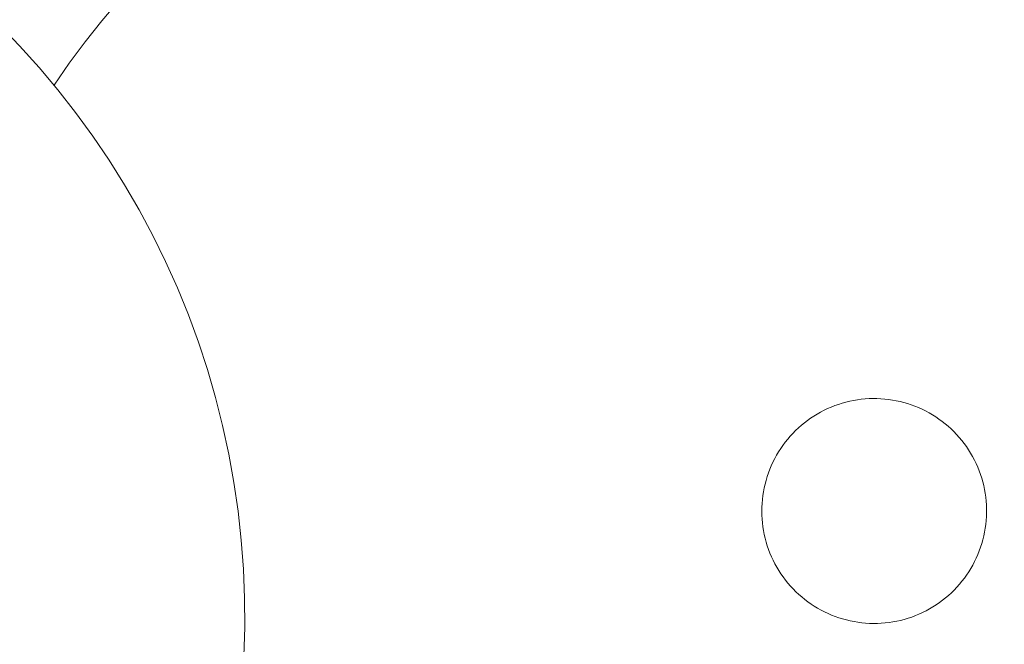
# Model space of a CAD drawing. Header units: millimetres. Extents: x -1459 to 125, y -3469 to 122.
# Tile 88 of 199: x -180.63 to -175.78, y -2946.16 to -2943.08. Entities that reach past the tile are written whole.
import ezdxf

# ---------------------------------------------------------------- set-up
doc = ezdxf.new("R2010")
doc.units = ezdxf.units.MM
doc.header["$MEASUREMENT"] = 0
doc.layers.add('Layer 1', color=7, linetype='Continuous')

msp = doc.modelspace()

# ---------------------------------------------------------------- linework, layer by layer
at = {"layer": 'Layer 1', "color": 5, "lineweight": 9}
for points, knots in [([(-173.5807, -2945.9891), (-173.5807, -2945.9891), (-173.5658, -2945.8584), (-173.5658, -2945.8584), (-173.5658, -2945.8584), (-173.5555, -2945.7273), (-173.5555, -2945.7273), (-173.5555, -2945.7273), (-173.5498, -2945.5959), (-173.5498, -2945.5959), (-173.5498, -2945.5959), (-173.5486, -2945.4644), (-173.5486, -2945.4644), (-173.5486, -2945.4644), (-173.5521, -2945.3329), (-173.5521, -2945.3329), (-173.5521, -2945.3329), (-173.5601, -2945.2016), (-173.5601, -2945.2016), (-173.5601, -2945.2016), (-173.5727, -2945.0707), (-173.5727, -2945.0707), (-173.5727, -2945.0707), (-173.5899, -2944.9403), (-173.5899, -2944.9403), (-173.5899, -2944.9403), (-173.6116, -2944.8105), (-173.6116, -2944.8105), (-173.6116, -2944.8105), (-173.6378, -2944.6816), (-173.6378, -2944.6816), (-173.6378, -2944.6816), (-173.6684, -2944.5537), (-173.6684, -2944.5537), (-173.6684, -2944.5537), (-173.7036, -2944.427), (-173.7036, -2944.427), (-173.7036, -2944.427), (-173.7431, -2944.3015), (-173.7431, -2944.3015), (-173.7431, -2944.3015), (-173.7869, -2944.1775), (-173.7869, -2944.1775), (-173.7869, -2944.1775), (-173.8351, -2944.0551), (-173.8351, -2944.0551), (-173.8351, -2944.0551), (-173.8875, -2943.9345), (-173.8875, -2943.9345), (-173.8875, -2943.9345), (-173.9441, -2943.8157), (-173.9441, -2943.8157), (-173.9441, -2943.8157), (-174.0048, -2943.699), (-174.0048, -2943.699), (-174.0048, -2943.699), (-174.0695, -2943.5845), (-174.0695, -2943.5845), (-174.0695, -2943.5845), (-174.1381, -2943.4723), (-174.1381, -2943.4723), (-174.1381, -2943.4723), (-174.2107, -2943.3626), (-174.2107, -2943.3626), (-174.2107, -2943.3626), (-174.287, -2943.2555), (-174.287, -2943.2555), (-174.287, -2943.2555), (-174.367, -2943.1511), (-174.367, -2943.1511), (-174.367, -2943.1511), (-174.4506, -2943.0495), (-174.4506, -2943.0495), (-174.4506, -2943.0495), (-174.5377, -2942.951), (-174.5377, -2942.951), (-174.5377, -2942.951), (-174.6281, -2942.8555), (-174.6281, -2942.8555), (-174.6281, -2942.8555), (-174.7219, -2942.7632), (-174.7219, -2942.7632), (-174.7219, -2942.7632), (-174.8188, -2942.6743), (-174.8188, -2942.6743), (-174.8188, -2942.6743), (-174.9187, -2942.5888), (-174.9187, -2942.5888), (-174.9187, -2942.5888), (-175.0216, -2942.5068), (-175.0216, -2942.5068), (-175.0216, -2942.5068), (-175.1273, -2942.4285), (-175.1273, -2942.4285), (-175.1273, -2942.4285), (-175.2356, -2942.3539), (-175.2356, -2942.3539), (-175.2356, -2942.3539), (-175.3465, -2942.2831), (-175.3465, -2942.2831), (-175.3465, -2942.2831), (-175.4597, -2942.2162), (-175.4597, -2942.2162), (-175.4597, -2942.2162), (-175.5752, -2942.1533), (-175.5752, -2942.1533), (-175.5752, -2942.1533), (-175.6929, -2942.0945), (-175.6929, -2942.0945), (-175.6929, -2942.0945), (-175.8125, -2942.0398), (-175.8125, -2942.0398), (-175.8125, -2942.0398), (-175.934, -2941.9893), (-175.934, -2941.9893), (-175.934, -2941.9893), (-176.0571, -2941.9431), (-176.0571, -2941.9431), (-176.0571, -2941.9431), (-176.1818, -2941.9012), (-176.1818, -2941.9012), (-176.1818, -2941.9012), (-176.3079, -2941.8637), (-176.3079, -2941.8637), (-176.3079, -2941.8637), (-176.4352, -2941.8306), (-176.4352, -2941.8306), (-176.4352, -2941.8306), (-176.5635, -2941.802), (-176.5635, -2941.802), (-176.5635, -2941.802), (-176.6928, -2941.7778), (-176.6928, -2941.7778), (-176.6928, -2941.7778), (-176.8229, -2941.7582), (-176.8229, -2941.7582), (-176.8229, -2941.7582), (-176.9536, -2941.7431), (-176.9536, -2941.7431), (-176.9536, -2941.7431), (-177.0847, -2941.7326), (-177.0847, -2941.7326), (-177.0847, -2941.7326), (-177.2161, -2941.7266), (-177.2161, -2941.7266), (-177.2161, -2941.7266), (-177.3476, -2941.7253), (-177.3476, -2941.7253), (-177.3476, -2941.7253), (-177.4791, -2941.7285), (-177.4791, -2941.7285), (-177.4791, -2941.7285), (-177.6104, -2941.7363), (-177.6104, -2941.7363), (-177.6104, -2941.7363), (-177.7413, -2941.7487), (-177.7413, -2941.7487), (-177.7413, -2941.7487), (-177.8718, -2941.7656), (-177.8718, -2941.7656), (-177.8718, -2941.7656), (-178.0015, -2941.7871), (-178.0015, -2941.7871), (-178.0015, -2941.7871), (-178.1305, -2941.8131), (-178.1305, -2941.8131), (-178.1305, -2941.8131), (-178.2584, -2941.8436), (-178.2584, -2941.8436), (-178.2584, -2941.8436), (-178.3852, -2941.8785), (-178.3852, -2941.8785), (-178.3852, -2941.8785), (-178.5108, -2941.9178), (-178.5108, -2941.9178), (-178.5108, -2941.9178), (-178.6348, -2941.9615), (-178.6348, -2941.9615), (-178.6348, -2941.9615), (-178.7573, -2942.0094), (-178.7573, -2942.0094), (-178.7573, -2942.0094), (-178.878, -2942.0617), (-178.878, -2942.0617), (-178.878, -2942.0617), (-178.9969, -2942.118), (-178.9969, -2942.118), (-178.9969, -2942.118), (-179.1137, -2942.1785), (-179.1137, -2942.1785), (-179.1137, -2942.1785), (-179.2283, -2942.243), (-179.2283, -2942.243), (-179.2283, -2942.243), (-179.3406, -2942.3115), (-179.3406, -2942.3115), (-179.3406, -2942.3115), (-179.4504, -2942.3839), (-179.4504, -2942.3839), (-179.4504, -2942.3839), (-179.5577, -2942.46), (-179.5577, -2942.46), (-179.5577, -2942.46), (-179.6622, -2942.5399), (-179.6622, -2942.5399), (-179.6622, -2942.5399), (-179.7639, -2942.6233), (-179.7639, -2942.6233), (-179.7639, -2942.6233), (-179.8626, -2942.7102), (-179.8626, -2942.7102), (-179.8626, -2942.7102), (-179.9582, -2942.8005), (-179.9582, -2942.8005), (-179.9582, -2942.8005), (-180.0507, -2942.8941), (-180.0507, -2942.8941), (-180.0507, -2942.8941), (-180.1398, -2942.9909), (-180.1398, -2942.9909), (-180.1398, -2942.9909), (-180.2254, -2943.0907), (-180.2254, -2943.0907), (-180.2254, -2943.0907), (-180.3076, -2943.1934), (-180.3076, -2943.1934), (-180.3076, -2943.1934), (-180.3861, -2943.2989), (-180.3861, -2943.2989), (-180.3861, -2943.2989), (-180.4609, -2943.4072), (-180.4609, -2943.4072)], [0, 0, 0, 0, 0.012987, 0.012987, 0.012987, 0.025974, 0.025974, 0.025974, 0.038961, 0.038961, 0.038961, 0.051948, 0.051948, 0.051948, 0.064935, 0.064935, 0.064935, 0.077922, 0.077922, 0.077922, 0.090909, 0.090909, 0.090909, 0.103896, 0.103896, 0.103896, 0.116883, 0.116883, 0.116883, 0.12987, 0.12987, 0.12987, 0.142857, 0.142857, 0.142857, 0.155844, 0.155844, 0.155844, 0.168831, 0.168831, 0.168831, 0.181818, 0.181818, 0.181818, 0.194805, 0.194805, 0.194805, 0.207792, 0.207792, 0.207792, 0.220779, 0.220779, 0.220779, 0.233766, 0.233766, 0.233766, 0.246753, 0.246753, 0.246753, 0.25974, 0.25974, 0.25974, 0.272727, 0.272727, 0.272727, 0.285714, 0.285714, 0.285714, 0.298701, 0.298701, 0.298701, 0.311688, 0.311688, 0.311688, 0.324675, 0.324675, 0.324675, 0.337662, 0.337662, 0.337662, 0.350649, 0.350649, 0.350649, 0.363636, 0.363636, 0.363636, 0.376623, 0.376623, 0.376623, 0.38961, 0.38961, 0.38961, 0.402597, 0.402597, 0.402597, 0.415584, 0.415584, 0.415584, 0.428571, 0.428571, 0.428571, 0.441558, 0.441558, 0.441558, 0.454545, 0.454545, 0.454545, 0.467532, 0.467532, 0.467532, 0.480519, 0.480519, 0.480519, 0.493506, 0.493506, 0.493506, 0.506494, 0.506494, 0.506494, 0.519481, 0.519481, 0.519481, 0.532468, 0.532468, 0.532468, 0.545455, 0.545455, 0.545455, 0.558442, 0.558442, 0.558442, 0.571429, 0.571429, 0.571429, 0.584416, 0.584416, 0.584416, 0.597403, 0.597403, 0.597403, 0.61039, 0.61039, 0.61039, 0.623377, 0.623377, 0.623377, 0.636364, 0.636364, 0.636364, 0.649351, 0.649351, 0.649351, 0.662338, 0.662338, 0.662338, 0.675325, 0.675325, 0.675325, 0.688312, 0.688312, 0.688312, 0.701299, 0.701299, 0.701299, 0.714286, 0.714286, 0.714286, 0.727273, 0.727273, 0.727273, 0.74026, 0.74026, 0.74026, 0.753247, 0.753247, 0.753247, 0.766234, 0.766234, 0.766234, 0.779221, 0.779221, 0.779221, 0.792208, 0.792208, 0.792208, 0.805195, 0.805195, 0.805195, 0.818182, 0.818182, 0.818182, 0.831169, 0.831169, 0.831169, 0.844156, 0.844156, 0.844156, 0.857143, 0.857143, 0.857143, 0.87013, 0.87013, 0.87013, 0.883117, 0.883117, 0.883117, 0.896104, 0.896104, 0.896104, 0.909091, 0.909091, 0.909091, 0.922078, 0.922078, 0.922078, 0.935065, 0.935065, 0.935065, 0.948052, 0.948052, 0.948052, 0.961039, 0.961039, 0.961039, 0.974026, 0.974026, 0.974026, 0.987013, 0.987013, 0.987013, 1, 1, 1, 1]), ([(-182.1575, -2942.1839), (-182.1575, -2942.1839), (-182.2918, -2942.1348), (-182.2918, -2942.1348), (-182.2918, -2942.1348), (-182.4276, -2942.0904), (-182.4276, -2942.0904), (-182.4276, -2942.0904), (-182.565, -2942.0507), (-182.565, -2942.0507), (-182.565, -2942.0507), (-182.7036, -2942.0159), (-182.7036, -2942.0159), (-182.7036, -2942.0159), (-182.8433, -2941.9859), (-182.8433, -2941.9859), (-182.8433, -2941.9859), (-182.984, -2941.9607), (-182.984, -2941.9607), (-182.984, -2941.9607), (-183.1255, -2941.9404), (-183.1255, -2941.9404), (-183.1255, -2941.9404), (-183.2676, -2941.9251), (-183.2676, -2941.9251), (-183.2676, -2941.9251), (-183.4102, -2941.9147), (-183.4102, -2941.9147), (-183.4102, -2941.9147), (-183.553, -2941.9093), (-183.553, -2941.9093), (-183.553, -2941.9093), (-183.6959, -2941.9088), (-183.6959, -2941.9088), (-183.6959, -2941.9088), (-183.8388, -2941.9132), (-183.8388, -2941.9132), (-183.8388, -2941.9132), (-183.9814, -2941.9227), (-183.9814, -2941.9227), (-183.9814, -2941.9227), (-184.1236, -2941.9371), (-184.1236, -2941.9371), (-184.1236, -2941.9371), (-184.2652, -2941.9564), (-184.2652, -2941.9564), (-184.2652, -2941.9564), (-184.4061, -2941.9806), (-184.4061, -2941.9806), (-184.4061, -2941.9806), (-184.546, -2942.0097), (-184.546, -2942.0097), (-184.546, -2942.0097), (-184.6849, -2942.0436), (-184.6849, -2942.0436), (-184.6849, -2942.0436), (-184.8224, -2942.0823), (-184.8224, -2942.0823), (-184.8224, -2942.0823), (-184.9586, -2942.1258), (-184.9586, -2942.1258), (-184.9586, -2942.1258), (-185.0932, -2942.1739), (-185.0932, -2942.1739), (-185.0932, -2942.1739), (-185.226, -2942.2268), (-185.226, -2942.2268), (-185.226, -2942.2268), (-185.3569, -2942.2841), (-185.3569, -2942.2841), (-185.3569, -2942.2841), (-185.4857, -2942.346), (-185.4857, -2942.346), (-185.4857, -2942.346), (-185.6123, -2942.4124), (-185.6123, -2942.4124), (-185.6123, -2942.4124), (-185.7365, -2942.4831), (-185.7365, -2942.4831), (-185.7365, -2942.4831), (-185.8582, -2942.558), (-185.8582, -2942.558), (-185.8582, -2942.558), (-185.9773, -2942.6372), (-185.9773, -2942.6372), (-185.9773, -2942.6372), (-186.0935, -2942.7204), (-186.0935, -2942.7204), (-186.0935, -2942.7204), (-186.2067, -2942.8076), (-186.2067, -2942.8076), (-186.2067, -2942.8076), (-186.3169, -2942.8987), (-186.3169, -2942.8987), (-186.3169, -2942.8987), (-186.4238, -2942.9935), (-186.4238, -2942.9935), (-186.4238, -2942.9935), (-186.5274, -2943.092), (-186.5274, -2943.092), (-186.5274, -2943.092), (-186.6275, -2943.194), (-186.6275, -2943.194), (-186.6275, -2943.194), (-186.7239, -2943.2995), (-186.7239, -2943.2995), (-186.7239, -2943.2995), (-186.8167, -2943.4082), (-186.8167, -2943.4082), (-186.8167, -2943.4082), (-186.9056, -2943.5201), (-186.9056, -2943.5201), (-186.9056, -2943.5201), (-186.9907, -2943.635), (-186.9907, -2943.635), (-186.9907, -2943.635), (-187.0716, -2943.7528), (-187.0716, -2943.7528), (-187.0716, -2943.7528), (-187.1484, -2943.8733), (-187.1484, -2943.8733), (-187.1484, -2943.8733), (-187.221, -2943.9965), (-187.221, -2943.9965), (-187.221, -2943.9965), (-187.2893, -2944.122), (-187.2893, -2944.122), (-187.2893, -2944.122), (-187.3532, -2944.2499), (-187.3532, -2944.2499), (-187.3532, -2944.2499), (-187.4126, -2944.3799), (-187.4126, -2944.3799), (-187.4126, -2944.3799), (-187.4675, -2944.5119), (-187.4675, -2944.5119), (-187.4675, -2944.5119), (-187.5177, -2944.6457), (-187.5177, -2944.6457), (-187.5177, -2944.6457), (-187.5633, -2944.7811), (-187.5633, -2944.7811), (-187.5633, -2944.7811), (-187.6041, -2944.9181), (-187.6041, -2944.9181), (-187.6041, -2944.9181), (-187.6402, -2945.0564), (-187.6402, -2945.0564), (-187.6402, -2945.0564), (-187.6714, -2945.1959), (-187.6714, -2945.1959), (-187.6714, -2945.1959), (-187.6978, -2945.3364), (-187.6978, -2945.3364), (-187.6978, -2945.3364), (-187.7193, -2945.4777), (-187.7193, -2945.4777), (-187.7193, -2945.4777), (-187.7358, -2945.6196), (-187.7358, -2945.6196), (-187.7358, -2945.6196), (-187.7475, -2945.7621), (-187.7475, -2945.7621), (-187.7475, -2945.7621), (-187.7542, -2945.9049), (-187.7542, -2945.9049), (-187.7542, -2945.9049), (-187.7559, -2946.0478), (-187.7559, -2946.0478), (-187.7559, -2946.0478), (-187.7526, -2946.1907), (-187.7526, -2946.1907), (-187.7526, -2946.1907), (-187.7444, -2946.3334), (-187.7444, -2946.3334), (-187.7444, -2946.3334), (-187.7313, -2946.4757), (-187.7313, -2946.4757), (-187.7313, -2946.4757), (-187.7132, -2946.6175), (-187.7132, -2946.6175), (-187.7132, -2946.6175), (-187.6902, -2946.7586), (-187.6902, -2946.7586), (-187.6902, -2946.7586), (-187.6624, -2946.8987), (-187.6624, -2946.8987), (-187.6624, -2946.8987), (-187.6297, -2947.0379), (-187.6297, -2947.0379), (-187.6297, -2947.0379), (-187.5921, -2947.1758), (-187.5921, -2947.1758), (-187.5921, -2947.1758), (-187.5498, -2947.3123), (-187.5498, -2947.3123), (-187.5498, -2947.3123), (-187.5028, -2947.4473), (-187.5028, -2947.4473), (-187.5028, -2947.4473), (-187.4512, -2947.5806), (-187.4512, -2947.5806), (-187.4512, -2947.5806), (-187.3949, -2947.712), (-187.3949, -2947.712), (-187.3949, -2947.712), (-187.3342, -2947.8413), (-187.3342, -2947.8413), (-187.3342, -2947.8413), (-187.2689, -2947.9685), (-187.2689, -2947.9685), (-187.2689, -2947.9685), (-187.1993, -2948.0933), (-187.1993, -2948.0933), (-187.1993, -2948.0933), (-187.1254, -2948.2157), (-187.1254, -2948.2157), (-187.1254, -2948.2157), (-187.0473, -2948.3354), (-187.0473, -2948.3354), (-187.0473, -2948.3354), (-186.9651, -2948.4523), (-186.9651, -2948.4523), (-186.9651, -2948.4523), (-186.8789, -2948.5663), (-186.8789, -2948.5663), (-186.8789, -2948.5663), (-186.7888, -2948.6772), (-186.7888, -2948.6772), (-186.7888, -2948.6772), (-186.6949, -2948.785), (-186.6949, -2948.785), (-186.6949, -2948.785), (-186.5973, -2948.8894), (-186.5973, -2948.8894), (-186.5973, -2948.8894), (-186.4961, -2948.9904), (-186.4961, -2948.9904), (-186.4961, -2948.9904), (-186.3915, -2949.0878), (-186.3915, -2949.0878), (-186.3915, -2949.0878), (-186.2836, -2949.1815), (-186.2836, -2949.1815), (-186.2836, -2949.1815), (-186.1725, -2949.2714), (-186.1725, -2949.2714), (-186.1725, -2949.2714), (-186.0583, -2949.3574), (-186.0583, -2949.3574), (-186.0583, -2949.3574), (-185.9412, -2949.4394), (-185.9412, -2949.4394), (-185.9412, -2949.4394), (-185.8214, -2949.5172), (-185.8214, -2949.5172), (-185.8214, -2949.5172), (-185.6989, -2949.5909), (-185.6989, -2949.5909), (-185.6989, -2949.5909), (-185.5739, -2949.6603), (-185.5739, -2949.6603), (-185.5739, -2949.6603), (-185.4466, -2949.7253), (-185.4466, -2949.7253), (-185.4466, -2949.7253), (-185.3171, -2949.7858), (-185.3171, -2949.7858), (-185.3171, -2949.7858), (-185.1856, -2949.8418), (-185.1856, -2949.8418), (-185.1856, -2949.8418), (-185.0523, -2949.8932), (-185.0523, -2949.8932), (-185.0523, -2949.8932), (-184.9172, -2949.9399), (-184.9172, -2949.9399), (-184.9172, -2949.9399), (-184.7806, -2949.982), (-184.7806, -2949.982), (-184.7806, -2949.982), (-184.6426, -2950.0192), (-184.6426, -2950.0192), (-184.6426, -2950.0192), (-184.5034, -2950.0517), (-184.5034, -2950.0517), (-184.5034, -2950.0517), (-184.3631, -2950.0793), (-184.3631, -2950.0793), (-184.3631, -2950.0793), (-184.222, -2950.102), (-184.222, -2950.102), (-184.222, -2950.102), (-184.0802, -2950.1198), (-184.0802, -2950.1198), (-184.0802, -2950.1198), (-183.9379, -2950.1326), (-183.9379, -2950.1326), (-183.9379, -2950.1326), (-183.7952, -2950.1406), (-183.7952, -2950.1406), (-183.7952, -2950.1406), (-183.6523, -2950.1435), (-183.6523, -2950.1435), (-183.6523, -2950.1435), (-183.5093, -2950.1415), (-183.5093, -2950.1415), (-183.5093, -2950.1415), (-183.3666, -2950.1346), (-183.3666, -2950.1346), (-183.3666, -2950.1346), (-183.2241, -2950.1227), (-183.2241, -2950.1227), (-183.2241, -2950.1227), (-183.0822, -2950.1058), (-183.0822, -2950.1058), (-183.0822, -2950.1058), (-182.9409, -2950.0841), (-182.9409, -2950.0841), (-182.9409, -2950.0841), (-182.8005, -2950.0574), (-182.8005, -2950.0574), (-182.8005, -2950.0574), (-182.6611, -2950.0259), (-182.6611, -2950.0259), (-182.6611, -2950.0259), (-182.5229, -2949.9896), (-182.5229, -2949.9896), (-182.5229, -2949.9896), (-182.386, -2949.9485), (-182.386, -2949.9485), (-182.386, -2949.9485), (-182.2506, -2949.9026), (-182.2506, -2949.9026), (-182.2506, -2949.9026), (-182.1169, -2949.8521), (-182.1169, -2949.8521), (-182.1169, -2949.8521), (-181.985, -2949.797), (-181.985, -2949.797), (-181.985, -2949.797), (-181.8551, -2949.7374), (-181.8551, -2949.7374), (-181.8551, -2949.7374), (-181.7274, -2949.6733), (-181.7274, -2949.6733), (-181.7274, -2949.6733), (-181.602, -2949.6047), (-181.602, -2949.6047), (-181.602, -2949.6047), (-181.479, -2949.5319), (-181.479, -2949.5319), (-181.479, -2949.5319), (-181.3586, -2949.4548), (-181.3586, -2949.4548), (-181.3586, -2949.4548), (-181.241, -2949.3737), (-181.241, -2949.3737), (-181.241, -2949.3737), (-181.1262, -2949.2884), (-181.1262, -2949.2884), (-181.1262, -2949.2884), (-181.0145, -2949.1993), (-181.0145, -2949.1993), (-181.0145, -2949.1993), (-180.9059, -2949.1063), (-180.9059, -2949.1063), (-180.9059, -2949.1063), (-180.8007, -2949.0096), (-180.8007, -2949.0096), (-180.8007, -2949.0096), (-180.6988, -2948.9093), (-180.6988, -2948.9093), (-180.6988, -2948.9093), (-180.6005, -2948.8056), (-180.6005, -2948.8056), (-180.6005, -2948.8056), (-180.5059, -2948.6985), (-180.5059, -2948.6985), (-180.5059, -2948.6985), (-180.415, -2948.5881), (-180.415, -2948.5881), (-180.415, -2948.5881), (-180.328, -2948.4747), (-180.328, -2948.4747), (-180.328, -2948.4747), (-180.245, -2948.3584), (-180.245, -2948.3584), (-180.245, -2948.3584), (-180.1661, -2948.2392), (-180.1661, -2948.2392), (-180.1661, -2948.2392), (-180.0914, -2948.1173), (-180.0914, -2948.1173), (-180.0914, -2948.1173), (-180.021, -2947.993), (-180.021, -2947.993), (-180.021, -2947.993), (-179.9549, -2947.8663), (-179.9549, -2947.8663), (-179.9549, -2947.8663), (-179.8932, -2947.7373), (-179.8932, -2947.7373), (-179.8932, -2947.7373), (-179.8361, -2947.6063), (-179.8361, -2947.6063), (-179.8361, -2947.6063), (-179.7835, -2947.4734), (-179.7835, -2947.4734), (-179.7835, -2947.4734), (-179.7356, -2947.3387), (-179.7356, -2947.3387), (-179.7356, -2947.3387), (-179.6924, -2947.2025), (-179.6924, -2947.2025), (-179.6924, -2947.2025), (-179.654, -2947.0648), (-179.654, -2947.0648), (-179.654, -2947.0648), (-179.6203, -2946.9259), (-179.6203, -2946.9259), (-179.6203, -2946.9259), (-179.5915, -2946.7859), (-179.5915, -2946.7859), (-179.5915, -2946.7859), (-179.5676, -2946.645), (-179.5676, -2946.645), (-179.5676, -2946.645), (-179.5485, -2946.5033), (-179.5485, -2946.5033), (-179.5485, -2946.5033), (-179.5344, -2946.3611), (-179.5344, -2946.3611), (-179.5344, -2946.3611), (-179.5253, -2946.2185), (-179.5253, -2946.2185), (-179.5253, -2946.2185), (-179.5211, -2946.0756), (-179.5211, -2946.0756), (-179.5211, -2946.0756), (-179.5218, -2945.9327), (-179.5218, -2945.9327), (-179.5218, -2945.9327), (-179.5275, -2945.7899), (-179.5275, -2945.7899), (-179.5275, -2945.7899), (-179.5382, -2945.6473), (-179.5382, -2945.6473), (-179.5382, -2945.6473), (-179.5538, -2945.5053), (-179.5538, -2945.5053), (-179.5538, -2945.5053), (-179.5743, -2945.3638), (-179.5743, -2945.3638), (-179.5743, -2945.3638), (-179.5998, -2945.2232), (-179.5998, -2945.2232), (-179.5998, -2945.2232), (-179.6301, -2945.0835), (-179.6301, -2945.0835), (-179.6301, -2945.0835), (-179.6652, -2944.9449), (-179.6652, -2944.9449), (-179.6652, -2944.9449), (-179.7051, -2944.8077), (-179.7051, -2944.8077), (-179.7051, -2944.8077), (-179.7498, -2944.6719), (-179.7498, -2944.6719), (-179.7498, -2944.6719), (-179.7991, -2944.5378), (-179.7991, -2944.5378), (-179.7991, -2944.5378), (-179.8531, -2944.4054), (-179.8531, -2944.4054), (-179.8531, -2944.4054), (-179.9116, -2944.275), (-179.9116, -2944.275), (-179.9116, -2944.275), (-179.9746, -2944.1467), (-179.9746, -2944.1467), (-179.9746, -2944.1467), (-180.042, -2944.0207), (-180.042, -2944.0207), (-180.042, -2944.0207), (-180.1138, -2943.8971), (-180.1138, -2943.8971), (-180.1138, -2943.8971), (-180.1898, -2943.776), (-180.1898, -2943.776), (-180.1898, -2943.776), (-180.27, -2943.6577), (-180.27, -2943.6577), (-180.27, -2943.6577), (-180.3542, -2943.5422), (-180.3542, -2943.5422), (-180.3542, -2943.5422), (-180.4424, -2943.4297), (-180.4424, -2943.4297), (-180.4424, -2943.4297), (-180.5344, -2943.3204), (-180.5344, -2943.3204), (-180.5344, -2943.3204), (-180.6302, -2943.2143), (-180.6302, -2943.2143), (-180.6302, -2943.2143), (-180.7296, -2943.1116), (-180.7296, -2943.1116), (-180.7296, -2943.1116), (-180.8325, -2943.0124), (-180.8325, -2943.0124), (-180.8325, -2943.0124), (-180.9388, -2942.9168), (-180.9388, -2942.9168), (-180.9388, -2942.9168), (-181.0483, -2942.825), (-181.0483, -2942.825), (-181.0483, -2942.825), (-181.1609, -2942.737), (-181.1609, -2942.737), (-181.1609, -2942.737), (-181.2766, -2942.653), (-181.2766, -2942.653), (-181.2766, -2942.653), (-181.3951, -2942.5731), (-181.3951, -2942.5731), (-181.3951, -2942.5731), (-181.5163, -2942.4973), (-181.5163, -2942.4973), (-181.5163, -2942.4973), (-181.64, -2942.4258), (-181.64, -2942.4258), (-181.64, -2942.4258), (-181.7662, -2942.3586), (-181.7662, -2942.3586), (-181.7662, -2942.3586), (-181.8946, -2942.2958), (-181.8946, -2942.2958), (-181.8946, -2942.2958), (-182.0251, -2942.2376), (-182.0251, -2942.2376), (-182.0251, -2942.2376), (-182.1575, -2942.1839), (-182.1575, -2942.1839)], [0, 0, 0, 0, 0.005525, 0.005525, 0.005525, 0.01105, 0.01105, 0.01105, 0.016575, 0.016575, 0.016575, 0.022099, 0.022099, 0.022099, 0.027624, 0.027624, 0.027624, 0.033149, 0.033149, 0.033149, 0.038674, 0.038674, 0.038674, 0.044199, 0.044199, 0.044199, 0.049724, 0.049724, 0.049724, 0.055249, 0.055249, 0.055249, 0.060773, 0.060773, 0.060773, 0.066298, 0.066298, 0.066298, 0.071823, 0.071823, 0.071823, 0.077348, 0.077348, 0.077348, 0.082873, 0.082873, 0.082873, 0.088398, 0.088398, 0.088398, 0.093923, 0.093923, 0.093923, 0.099448, 0.099448, 0.099448, 0.104972, 0.104972, 0.104972, 0.110497, 0.110497, 0.110497, 0.116022, 0.116022, 0.116022, 0.121547, 0.121547, 0.121547, 0.127072, 0.127072, 0.127072, 0.132597, 0.132597, 0.132597, 0.138122, 0.138122, 0.138122, 0.143646, 0.143646, 0.143646, 0.149171, 0.149171, 0.149171, 0.154696, 0.154696, 0.154696, 0.160221, 0.160221, 0.160221, 0.165746, 0.165746, 0.165746, 0.171271, 0.171271, 0.171271, 0.176796, 0.176796, 0.176796, 0.18232, 0.18232, 0.18232, 0.187845, 0.187845, 0.187845, 0.19337, 0.19337, 0.19337, 0.198895, 0.198895, 0.198895, 0.20442, 0.20442, 0.20442, 0.209945, 0.209945, 0.209945, 0.21547, 0.21547, 0.21547, 0.220994, 0.220994, 0.220994, 0.226519, 0.226519, 0.226519, 0.232044, 0.232044, 0.232044, 0.237569, 0.237569, 0.237569, 0.243094, 0.243094, 0.243094, 0.248619, 0.248619, 0.248619, 0.254144, 0.254144, 0.254144, 0.259669, 0.259669, 0.259669, 0.265193, 0.265193, 0.265193, 0.270718, 0.270718, 0.270718, 0.276243, 0.276243, 0.276243, 0.281768, 0.281768, 0.281768, 0.287293, 0.287293, 0.287293, 0.292818, 0.292818, 0.292818, 0.298343, 0.298343, 0.298343, 0.303867, 0.303867, 0.303867, 0.309392, 0.309392, 0.309392, 0.314917, 0.314917, 0.314917, 0.320442, 0.320442, 0.320442, 0.325967, 0.325967, 0.325967, 0.331492, 0.331492, 0.331492, 0.337017, 0.337017, 0.337017, 0.342541, 0.342541, 0.342541, 0.348066, 0.348066, 0.348066, 0.353591, 0.353591, 0.353591, 0.359116, 0.359116, 0.359116, 0.364641, 0.364641, 0.364641, 0.370166, 0.370166, 0.370166, 0.375691, 0.375691, 0.375691, 0.381215, 0.381215, 0.381215, 0.38674, 0.38674, 0.38674, 0.392265, 0.392265, 0.392265, 0.39779, 0.39779, 0.39779, 0.403315, 0.403315, 0.403315, 0.40884, 0.40884, 0.40884, 0.414365, 0.414365, 0.414365, 0.41989, 0.41989, 0.41989, 0.425414, 0.425414, 0.425414, 0.430939, 0.430939, 0.430939, 0.436464, 0.436464, 0.436464, 0.441989, 0.441989, 0.441989, 0.447514, 0.447514, 0.447514, 0.453039, 0.453039, 0.453039, 0.458564, 0.458564, 0.458564, 0.464088, 0.464088, 0.464088, 0.469613, 0.469613, 0.469613, 0.475138, 0.475138, 0.475138, 0.480663, 0.480663, 0.480663, 0.486188, 0.486188, 0.486188, 0.491713, 0.491713, 0.491713, 0.497238, 0.497238, 0.497238, 0.502762, 0.502762, 0.502762, 0.508287, 0.508287, 0.508287, 0.513812, 0.513812, 0.513812, 0.519337, 0.519337, 0.519337, 0.524862, 0.524862, 0.524862, 0.530387, 0.530387, 0.530387, 0.535912, 0.535912, 0.535912, 0.541436, 0.541436, 0.541436, 0.546961, 0.546961, 0.546961, 0.552486, 0.552486, 0.552486, 0.558011, 0.558011, 0.558011, 0.563536, 0.563536, 0.563536, 0.569061, 0.569061, 0.569061, 0.574586, 0.574586, 0.574586, 0.58011, 0.58011, 0.58011, 0.585635, 0.585635, 0.585635, 0.59116, 0.59116, 0.59116, 0.596685, 0.596685, 0.596685, 0.60221, 0.60221, 0.60221, 0.607735, 0.607735, 0.607735, 0.61326, 0.61326, 0.61326, 0.618785, 0.618785, 0.618785, 0.624309, 0.624309, 0.624309, 0.629834, 0.629834, 0.629834, 0.635359, 0.635359, 0.635359, 0.640884, 0.640884, 0.640884, 0.646409, 0.646409, 0.646409, 0.651934, 0.651934, 0.651934, 0.657459, 0.657459, 0.657459, 0.662983, 0.662983, 0.662983, 0.668508, 0.668508, 0.668508, 0.674033, 0.674033, 0.674033, 0.679558, 0.679558, 0.679558, 0.685083, 0.685083, 0.685083, 0.690608, 0.690608, 0.690608, 0.696133, 0.696133, 0.696133, 0.701657, 0.701657, 0.701657, 0.707182, 0.707182, 0.707182, 0.712707, 0.712707, 0.712707, 0.718232, 0.718232, 0.718232, 0.723757, 0.723757, 0.723757, 0.729282, 0.729282, 0.729282, 0.734807, 0.734807, 0.734807, 0.740331, 0.740331, 0.740331, 0.745856, 0.745856, 0.745856, 0.751381, 0.751381, 0.751381, 0.756906, 0.756906, 0.756906, 0.762431, 0.762431, 0.762431, 0.767956, 0.767956, 0.767956, 0.773481, 0.773481, 0.773481, 0.779006, 0.779006, 0.779006, 0.78453, 0.78453, 0.78453, 0.790055, 0.790055, 0.790055, 0.79558, 0.79558, 0.79558, 0.801105, 0.801105, 0.801105, 0.80663, 0.80663, 0.80663, 0.812155, 0.812155, 0.812155, 0.81768, 0.81768, 0.81768, 0.823204, 0.823204, 0.823204, 0.828729, 0.828729, 0.828729, 0.834254, 0.834254, 0.834254, 0.839779, 0.839779, 0.839779, 0.845304, 0.845304, 0.845304, 0.850829, 0.850829, 0.850829, 0.856354, 0.856354, 0.856354, 0.861878, 0.861878, 0.861878, 0.867403, 0.867403, 0.867403, 0.872928, 0.872928, 0.872928, 0.878453, 0.878453, 0.878453, 0.883978, 0.883978, 0.883978, 0.889503, 0.889503, 0.889503, 0.895028, 0.895028, 0.895028, 0.900552, 0.900552, 0.900552, 0.906077, 0.906077, 0.906077, 0.911602, 0.911602, 0.911602, 0.917127, 0.917127, 0.917127, 0.922652, 0.922652, 0.922652, 0.928177, 0.928177, 0.928177, 0.933702, 0.933702, 0.933702, 0.939227, 0.939227, 0.939227, 0.944751, 0.944751, 0.944751, 0.950276, 0.950276, 0.950276, 0.955801, 0.955801, 0.955801, 0.961326, 0.961326, 0.961326, 0.966851, 0.966851, 0.966851, 0.972376, 0.972376, 0.972376, 0.977901, 0.977901, 0.977901, 0.983425, 0.983425, 0.983425, 0.98895, 0.98895, 0.98895, 0.994475, 0.994475, 0.994475, 1, 1, 1, 1]), ([(-176.3689, -2944.9524), (-176.3689, -2944.9524), (-176.388, -2944.951), (-176.388, -2944.951), (-176.388, -2944.951), (-176.4072, -2944.9502), (-176.4072, -2944.9502), (-176.4072, -2944.9502), (-176.4265, -2944.95), (-176.4265, -2944.95), (-176.4265, -2944.95), (-176.4457, -2944.9506), (-176.4457, -2944.9506), (-176.4457, -2944.9506), (-176.4649, -2944.9518), (-176.4649, -2944.9518), (-176.4649, -2944.9518), (-176.484, -2944.9537), (-176.484, -2944.9537), (-176.484, -2944.9537), (-176.503, -2944.9562), (-176.503, -2944.9562), (-176.503, -2944.9562), (-176.522, -2944.9594), (-176.522, -2944.9594), (-176.522, -2944.9594), (-176.5408, -2944.9632), (-176.5408, -2944.9632), (-176.5408, -2944.9632), (-176.5595, -2944.9677), (-176.5595, -2944.9677), (-176.5595, -2944.9677), (-176.578, -2944.9729), (-176.578, -2944.9729), (-176.578, -2944.9729), (-176.5964, -2944.9787), (-176.5964, -2944.9787), (-176.5964, -2944.9787), (-176.6145, -2944.9851), (-176.6145, -2944.9851), (-176.6145, -2944.9851), (-176.6324, -2944.9921), (-176.6324, -2944.9921), (-176.6324, -2944.9921), (-176.65, -2944.9998), (-176.65, -2944.9998), (-176.65, -2944.9998), (-176.6673, -2945.0081), (-176.6673, -2945.0081), (-176.6673, -2945.0081), (-176.6844, -2945.0169), (-176.6844, -2945.0169), (-176.6844, -2945.0169), (-176.7011, -2945.0264), (-176.7011, -2945.0264), (-176.7011, -2945.0264), (-176.7175, -2945.0364), (-176.7175, -2945.0364), (-176.7175, -2945.0364), (-176.7336, -2945.047), (-176.7336, -2945.047), (-176.7336, -2945.047), (-176.7492, -2945.0581), (-176.7492, -2945.0581), (-176.7492, -2945.0581), (-176.7645, -2945.0698), (-176.7645, -2945.0698), (-176.7645, -2945.0698), (-176.7794, -2945.082), (-176.7794, -2945.082), (-176.7794, -2945.082), (-176.7938, -2945.0947), (-176.7938, -2945.0947), (-176.7938, -2945.0947), (-176.8078, -2945.1079), (-176.8078, -2945.1079), (-176.8078, -2945.1079), (-176.8213, -2945.1216), (-176.8213, -2945.1216), (-176.8213, -2945.1216), (-176.8343, -2945.1357), (-176.8343, -2945.1357), (-176.8343, -2945.1357), (-176.8468, -2945.1503), (-176.8468, -2945.1503), (-176.8468, -2945.1503), (-176.8588, -2945.1653), (-176.8588, -2945.1653), (-176.8588, -2945.1653), (-176.8703, -2945.1807), (-176.8703, -2945.1807), (-176.8703, -2945.1807), (-176.8812, -2945.1965), (-176.8812, -2945.1965), (-176.8812, -2945.1965), (-176.8916, -2945.2127), (-176.8916, -2945.2127), (-176.8916, -2945.2127), (-176.9014, -2945.2292), (-176.9014, -2945.2292), (-176.9014, -2945.2292), (-176.9107, -2945.2461), (-176.9107, -2945.2461), (-176.9107, -2945.2461), (-176.9193, -2945.2632), (-176.9193, -2945.2632), (-176.9193, -2945.2632), (-176.9274, -2945.2807), (-176.9274, -2945.2807), (-176.9274, -2945.2807), (-176.9348, -2945.2984), (-176.9348, -2945.2984), (-176.9348, -2945.2984), (-176.9416, -2945.3164), (-176.9416, -2945.3164), (-176.9416, -2945.3164), (-176.9478, -2945.3346), (-176.9478, -2945.3346), (-176.9478, -2945.3346), (-176.9534, -2945.353), (-176.9534, -2945.353), (-176.9534, -2945.353), (-176.9583, -2945.3716), (-176.9583, -2945.3716), (-176.9583, -2945.3716), (-176.9625, -2945.3903), (-176.9625, -2945.3903), (-176.9625, -2945.3903), (-176.9661, -2945.4092), (-176.9661, -2945.4092), (-176.9661, -2945.4092), (-176.9691, -2945.4282), (-176.9691, -2945.4282), (-176.9691, -2945.4282), (-176.9714, -2945.4473), (-176.9714, -2945.4473), (-176.9714, -2945.4473), (-176.973, -2945.4664), (-176.973, -2945.4664), (-176.973, -2945.4664), (-176.974, -2945.4856), (-176.974, -2945.4856), (-176.974, -2945.4856), (-176.9743, -2945.5048), (-176.9743, -2945.5048), (-176.9743, -2945.5048), (-176.9739, -2945.524), (-176.9739, -2945.524), (-176.9739, -2945.524), (-176.9729, -2945.5432), (-176.9729, -2945.5432), (-176.9729, -2945.5432), (-176.9712, -2945.5624), (-176.9712, -2945.5624), (-176.9712, -2945.5624), (-176.9688, -2945.5815), (-176.9688, -2945.5815), (-176.9688, -2945.5815), (-176.9658, -2945.6004), (-176.9658, -2945.6004), (-176.9658, -2945.6004), (-176.9621, -2945.6193), (-176.9621, -2945.6193), (-176.9621, -2945.6193), (-176.9577, -2945.638), (-176.9577, -2945.638), (-176.9577, -2945.638), (-176.9528, -2945.6566), (-176.9528, -2945.6566), (-176.9528, -2945.6566), (-176.9471, -2945.675), (-176.9471, -2945.675), (-176.9471, -2945.675), (-176.9409, -2945.6931), (-176.9409, -2945.6931), (-176.9409, -2945.6931), (-176.934, -2945.7111), (-176.934, -2945.7111), (-176.934, -2945.7111), (-176.9265, -2945.7288), (-176.9265, -2945.7288), (-176.9265, -2945.7288), (-176.9184, -2945.7462), (-176.9184, -2945.7462), (-176.9184, -2945.7462), (-176.9096, -2945.7633), (-176.9096, -2945.7633), (-176.9096, -2945.7633), (-176.9003, -2945.7802), (-176.9003, -2945.7802), (-176.9003, -2945.7802), (-176.8905, -2945.7966), (-176.8905, -2945.7966), (-176.8905, -2945.7966), (-176.88, -2945.8128), (-176.88, -2945.8128), (-176.88, -2945.8128), (-176.869, -2945.8285), (-176.869, -2945.8285), (-176.869, -2945.8285), (-176.8575, -2945.8439), (-176.8575, -2945.8439), (-176.8575, -2945.8439), (-176.8454, -2945.8589), (-176.8454, -2945.8589), (-176.8454, -2945.8589), (-176.8328, -2945.8734), (-176.8328, -2945.8734), (-176.8328, -2945.8734), (-176.8197, -2945.8875), (-176.8197, -2945.8875), (-176.8197, -2945.8875), (-176.8062, -2945.9011), (-176.8062, -2945.9011), (-176.8062, -2945.9011), (-176.7922, -2945.9142), (-176.7922, -2945.9142), (-176.7922, -2945.9142), (-176.7777, -2945.9269), (-176.7777, -2945.9269), (-176.7777, -2945.9269), (-176.7628, -2945.939), (-176.7628, -2945.939), (-176.7628, -2945.939), (-176.7475, -2945.9506), (-176.7475, -2945.9506), (-176.7475, -2945.9506), (-176.7318, -2945.9617), (-176.7318, -2945.9617), (-176.7318, -2945.9617), (-176.7157, -2945.9723), (-176.7157, -2945.9723), (-176.7157, -2945.9723), (-176.6992, -2945.9822), (-176.6992, -2945.9822), (-176.6992, -2945.9822), (-176.6825, -2945.9916), (-176.6825, -2945.9916), (-176.6825, -2945.9916), (-176.6654, -2946.0004), (-176.6654, -2946.0004), (-176.6654, -2946.0004), (-176.648, -2946.0086), (-176.648, -2946.0086), (-176.648, -2946.0086), (-176.6303, -2946.0162), (-176.6303, -2946.0162), (-176.6303, -2946.0162), (-176.6124, -2946.0231), (-176.6124, -2946.0231), (-176.6124, -2946.0231), (-176.5943, -2946.0295), (-176.5943, -2946.0295), (-176.5943, -2946.0295), (-176.5759, -2946.0352), (-176.5759, -2946.0352), (-176.5759, -2946.0352), (-176.5574, -2946.0403), (-176.5574, -2946.0403), (-176.5574, -2946.0403), (-176.5387, -2946.0447), (-176.5387, -2946.0447), (-176.5387, -2946.0447), (-176.5198, -2946.0485), (-176.5198, -2946.0485), (-176.5198, -2946.0485), (-176.5009, -2946.0516), (-176.5009, -2946.0516), (-176.5009, -2946.0516), (-176.4818, -2946.0541), (-176.4818, -2946.0541), (-176.4818, -2946.0541), (-176.4627, -2946.0558), (-176.4627, -2946.0558), (-176.4627, -2946.0558), (-176.4435, -2946.057), (-176.4435, -2946.057), (-176.4435, -2946.057), (-176.4243, -2946.0574), (-176.4243, -2946.0574), (-176.4243, -2946.0574), (-176.405, -2946.0572), (-176.405, -2946.0572), (-176.405, -2946.0572), (-176.3858, -2946.0564), (-176.3858, -2946.0564), (-176.3858, -2946.0564), (-176.3667, -2946.0548), (-176.3667, -2946.0548), (-176.3667, -2946.0548), (-176.3476, -2946.0526), (-176.3476, -2946.0526), (-176.3476, -2946.0526), (-176.3286, -2946.0498), (-176.3286, -2946.0498), (-176.3286, -2946.0498), (-176.3097, -2946.0462), (-176.3097, -2946.0462), (-176.3097, -2946.0462), (-176.2909, -2946.0421), (-176.2909, -2946.0421), (-176.2909, -2946.0421), (-176.2723, -2946.0372), (-176.2723, -2946.0372), (-176.2723, -2946.0372), (-176.2539, -2946.0318), (-176.2539, -2946.0318), (-176.2539, -2946.0318), (-176.2357, -2946.0257), (-176.2357, -2946.0257), (-176.2357, -2946.0257), (-176.2177, -2946.0189), (-176.2177, -2946.0189), (-176.2177, -2946.0189), (-176.1999, -2946.0116), (-176.1999, -2946.0116), (-176.1999, -2946.0116), (-176.1824, -2946.0036), (-176.1824, -2946.0036), (-176.1824, -2946.0036), (-176.1652, -2945.9951), (-176.1652, -2945.9951), (-176.1652, -2945.9951), (-176.1483, -2945.9859), (-176.1483, -2945.9859), (-176.1483, -2945.9859), (-176.1317, -2945.9762), (-176.1317, -2945.9762), (-176.1317, -2945.9762), (-176.1155, -2945.9658), (-176.1155, -2945.9658), (-176.1155, -2945.9658), (-176.0997, -2945.955), (-176.0997, -2945.955), (-176.0997, -2945.955), (-176.0842, -2945.9436), (-176.0842, -2945.9436), (-176.0842, -2945.9436), (-176.0691, -2945.9316), (-176.0691, -2945.9316), (-176.0691, -2945.9316), (-176.0545, -2945.9192), (-176.0545, -2945.9192), (-176.0545, -2945.9192), (-176.0403, -2945.9062), (-176.0403, -2945.9062), (-176.0403, -2945.9062), (-176.0266, -2945.8928), (-176.0266, -2945.8928), (-176.0266, -2945.8928), (-176.0133, -2945.8789), (-176.0133, -2945.8789), (-176.0133, -2945.8789), (-176.0005, -2945.8645), (-176.0005, -2945.8645), (-176.0005, -2945.8645), (-175.9882, -2945.8497), (-175.9882, -2945.8497), (-175.9882, -2945.8497), (-175.9765, -2945.8345), (-175.9765, -2945.8345), (-175.9765, -2945.8345), (-175.9653, -2945.8189), (-175.9653, -2945.8189), (-175.9653, -2945.8189), (-175.9546, -2945.8029), (-175.9546, -2945.8029), (-175.9546, -2945.8029), (-175.9445, -2945.7866), (-175.9445, -2945.7866), (-175.9445, -2945.7866), (-175.935, -2945.7699), (-175.935, -2945.7699), (-175.935, -2945.7699), (-175.926, -2945.7528), (-175.926, -2945.7528), (-175.926, -2945.7528), (-175.9177, -2945.7355), (-175.9177, -2945.7355), (-175.9177, -2945.7355), (-175.91, -2945.7179), (-175.91, -2945.7179), (-175.91, -2945.7179), (-175.9028, -2945.7001), (-175.9028, -2945.7001), (-175.9028, -2945.7001), (-175.8963, -2945.682), (-175.8963, -2945.682), (-175.8963, -2945.682), (-175.8905, -2945.6637), (-175.8905, -2945.6637), (-175.8905, -2945.6637), (-175.8852, -2945.6452), (-175.8852, -2945.6452), (-175.8852, -2945.6452), (-175.8806, -2945.6265), (-175.8806, -2945.6265), (-175.8806, -2945.6265), (-175.8767, -2945.6077), (-175.8767, -2945.6077), (-175.8767, -2945.6077), (-175.8734, -2945.5888), (-175.8734, -2945.5888), (-175.8734, -2945.5888), (-175.8708, -2945.5698), (-175.8708, -2945.5698), (-175.8708, -2945.5698), (-175.8688, -2945.5506), (-175.8688, -2945.5506), (-175.8688, -2945.5506), (-175.8675, -2945.5315), (-175.8675, -2945.5315), (-175.8675, -2945.5315), (-175.8669, -2945.5122), (-175.8669, -2945.5122), (-175.8669, -2945.5122), (-175.8669, -2945.493), (-175.8669, -2945.493), (-175.8669, -2945.493), (-175.8676, -2945.4738), (-175.8676, -2945.4738), (-175.8676, -2945.4738), (-175.869, -2945.4546), (-175.869, -2945.4546), (-175.869, -2945.4546), (-175.8711, -2945.4355), (-175.8711, -2945.4355), (-175.8711, -2945.4355), (-175.8738, -2945.4165), (-175.8738, -2945.4165), (-175.8738, -2945.4165), (-175.8771, -2945.3976), (-175.8771, -2945.3976), (-175.8771, -2945.3976), (-175.8811, -2945.3788), (-175.8811, -2945.3788), (-175.8811, -2945.3788), (-175.8858, -2945.3601), (-175.8858, -2945.3601), (-175.8858, -2945.3601), (-175.8911, -2945.3417), (-175.8911, -2945.3417), (-175.8911, -2945.3417), (-175.897, -2945.3234), (-175.897, -2945.3234), (-175.897, -2945.3234), (-175.9036, -2945.3053), (-175.9036, -2945.3053), (-175.9036, -2945.3053), (-175.9108, -2945.2875), (-175.9108, -2945.2875), (-175.9108, -2945.2875), (-175.9186, -2945.2699), (-175.9186, -2945.2699), (-175.9186, -2945.2699), (-175.927, -2945.2527), (-175.927, -2945.2527), (-175.927, -2945.2527), (-175.936, -2945.2357), (-175.936, -2945.2357), (-175.936, -2945.2357), (-175.9456, -2945.219), (-175.9456, -2945.219), (-175.9456, -2945.219), (-175.9558, -2945.2027), (-175.9558, -2945.2027), (-175.9558, -2945.2027), (-175.9665, -2945.1868), (-175.9665, -2945.1868), (-175.9665, -2945.1868), (-175.9778, -2945.1712), (-175.9778, -2945.1712), (-175.9778, -2945.1712), (-175.9896, -2945.156), (-175.9896, -2945.156), (-175.9896, -2945.156), (-176.0019, -2945.1413), (-176.0019, -2945.1413), (-176.0019, -2945.1413), (-176.0148, -2945.127), (-176.0148, -2945.127), (-176.0148, -2945.127), (-176.0281, -2945.1131), (-176.0281, -2945.1131), (-176.0281, -2945.1131), (-176.0419, -2945.0997), (-176.0419, -2945.0997), (-176.0419, -2945.0997), (-176.0561, -2945.0868), (-176.0561, -2945.0868), (-176.0561, -2945.0868), (-176.0708, -2945.0744), (-176.0708, -2945.0744), (-176.0708, -2945.0744), (-176.0859, -2945.0626), (-176.0859, -2945.0626), (-176.0859, -2945.0626), (-176.1015, -2945.0512), (-176.1015, -2945.0512), (-176.1015, -2945.0512), (-176.1174, -2945.0404), (-176.1174, -2945.0404), (-176.1174, -2945.0404), (-176.1336, -2945.0302), (-176.1336, -2945.0302), (-176.1336, -2945.0302), (-176.1502, -2945.0205), (-176.1502, -2945.0205), (-176.1502, -2945.0205), (-176.1672, -2945.0114), (-176.1672, -2945.0114), (-176.1672, -2945.0114), (-176.1844, -2945.0029), (-176.1844, -2945.0029), (-176.1844, -2945.0029), (-176.2019, -2944.995), (-176.2019, -2944.995), (-176.2019, -2944.995), (-176.2197, -2944.9877), (-176.2197, -2944.9877), (-176.2197, -2944.9877), (-176.2377, -2944.9811), (-176.2377, -2944.9811), (-176.2377, -2944.9811), (-176.256, -2944.975), (-176.256, -2944.975), (-176.256, -2944.975), (-176.2744, -2944.9696), (-176.2744, -2944.9696), (-176.2744, -2944.9696), (-176.2931, -2944.9649), (-176.2931, -2944.9649), (-176.2931, -2944.9649), (-176.3118, -2944.9608), (-176.3118, -2944.9608), (-176.3118, -2944.9608), (-176.3308, -2944.9573), (-176.3308, -2944.9573), (-176.3308, -2944.9573), (-176.3498, -2944.9546), (-176.3498, -2944.9546), (-176.3498, -2944.9546), (-176.3689, -2944.9524), (-176.3689, -2944.9524)], [0, 0, 0, 0, 0.005525, 0.005525, 0.005525, 0.01105, 0.01105, 0.01105, 0.016575, 0.016575, 0.016575, 0.022099, 0.022099, 0.022099, 0.027624, 0.027624, 0.027624, 0.033149, 0.033149, 0.033149, 0.038674, 0.038674, 0.038674, 0.044199, 0.044199, 0.044199, 0.049724, 0.049724, 0.049724, 0.055249, 0.055249, 0.055249, 0.060773, 0.060773, 0.060773, 0.066298, 0.066298, 0.066298, 0.071823, 0.071823, 0.071823, 0.077348, 0.077348, 0.077348, 0.082873, 0.082873, 0.082873, 0.088398, 0.088398, 0.088398, 0.093923, 0.093923, 0.093923, 0.099448, 0.099448, 0.099448, 0.104972, 0.104972, 0.104972, 0.110497, 0.110497, 0.110497, 0.116022, 0.116022, 0.116022, 0.121547, 0.121547, 0.121547, 0.127072, 0.127072, 0.127072, 0.132597, 0.132597, 0.132597, 0.138122, 0.138122, 0.138122, 0.143646, 0.143646, 0.143646, 0.149171, 0.149171, 0.149171, 0.154696, 0.154696, 0.154696, 0.160221, 0.160221, 0.160221, 0.165746, 0.165746, 0.165746, 0.171271, 0.171271, 0.171271, 0.176796, 0.176796, 0.176796, 0.18232, 0.18232, 0.18232, 0.187845, 0.187845, 0.187845, 0.19337, 0.19337, 0.19337, 0.198895, 0.198895, 0.198895, 0.20442, 0.20442, 0.20442, 0.209945, 0.209945, 0.209945, 0.21547, 0.21547, 0.21547, 0.220994, 0.220994, 0.220994, 0.226519, 0.226519, 0.226519, 0.232044, 0.232044, 0.232044, 0.237569, 0.237569, 0.237569, 0.243094, 0.243094, 0.243094, 0.248619, 0.248619, 0.248619, 0.254144, 0.254144, 0.254144, 0.259669, 0.259669, 0.259669, 0.265193, 0.265193, 0.265193, 0.270718, 0.270718, 0.270718, 0.276243, 0.276243, 0.276243, 0.281768, 0.281768, 0.281768, 0.287293, 0.287293, 0.287293, 0.292818, 0.292818, 0.292818, 0.298343, 0.298343, 0.298343, 0.303867, 0.303867, 0.303867, 0.309392, 0.309392, 0.309392, 0.314917, 0.314917, 0.314917, 0.320442, 0.320442, 0.320442, 0.325967, 0.325967, 0.325967, 0.331492, 0.331492, 0.331492, 0.337017, 0.337017, 0.337017, 0.342541, 0.342541, 0.342541, 0.348066, 0.348066, 0.348066, 0.353591, 0.353591, 0.353591, 0.359116, 0.359116, 0.359116, 0.364641, 0.364641, 0.364641, 0.370166, 0.370166, 0.370166, 0.375691, 0.375691, 0.375691, 0.381215, 0.381215, 0.381215, 0.38674, 0.38674, 0.38674, 0.392265, 0.392265, 0.392265, 0.39779, 0.39779, 0.39779, 0.403315, 0.403315, 0.403315, 0.40884, 0.40884, 0.40884, 0.414365, 0.414365, 0.414365, 0.41989, 0.41989, 0.41989, 0.425414, 0.425414, 0.425414, 0.430939, 0.430939, 0.430939, 0.436464, 0.436464, 0.436464, 0.441989, 0.441989, 0.441989, 0.447514, 0.447514, 0.447514, 0.453039, 0.453039, 0.453039, 0.458564, 0.458564, 0.458564, 0.464088, 0.464088, 0.464088, 0.469613, 0.469613, 0.469613, 0.475138, 0.475138, 0.475138, 0.480663, 0.480663, 0.480663, 0.486188, 0.486188, 0.486188, 0.491713, 0.491713, 0.491713, 0.497238, 0.497238, 0.497238, 0.502762, 0.502762, 0.502762, 0.508287, 0.508287, 0.508287, 0.513812, 0.513812, 0.513812, 0.519337, 0.519337, 0.519337, 0.524862, 0.524862, 0.524862, 0.530387, 0.530387, 0.530387, 0.535912, 0.535912, 0.535912, 0.541436, 0.541436, 0.541436, 0.546961, 0.546961, 0.546961, 0.552486, 0.552486, 0.552486, 0.558011, 0.558011, 0.558011, 0.563536, 0.563536, 0.563536, 0.569061, 0.569061, 0.569061, 0.574586, 0.574586, 0.574586, 0.58011, 0.58011, 0.58011, 0.585635, 0.585635, 0.585635, 0.59116, 0.59116, 0.59116, 0.596685, 0.596685, 0.596685, 0.60221, 0.60221, 0.60221, 0.607735, 0.607735, 0.607735, 0.61326, 0.61326, 0.61326, 0.618785, 0.618785, 0.618785, 0.624309, 0.624309, 0.624309, 0.629834, 0.629834, 0.629834, 0.635359, 0.635359, 0.635359, 0.640884, 0.640884, 0.640884, 0.646409, 0.646409, 0.646409, 0.651934, 0.651934, 0.651934, 0.657459, 0.657459, 0.657459, 0.662983, 0.662983, 0.662983, 0.668508, 0.668508, 0.668508, 0.674033, 0.674033, 0.674033, 0.679558, 0.679558, 0.679558, 0.685083, 0.685083, 0.685083, 0.690608, 0.690608, 0.690608, 0.696133, 0.696133, 0.696133, 0.701657, 0.701657, 0.701657, 0.707182, 0.707182, 0.707182, 0.712707, 0.712707, 0.712707, 0.718232, 0.718232, 0.718232, 0.723757, 0.723757, 0.723757, 0.729282, 0.729282, 0.729282, 0.734807, 0.734807, 0.734807, 0.740331, 0.740331, 0.740331, 0.745856, 0.745856, 0.745856, 0.751381, 0.751381, 0.751381, 0.756906, 0.756906, 0.756906, 0.762431, 0.762431, 0.762431, 0.767956, 0.767956, 0.767956, 0.773481, 0.773481, 0.773481, 0.779006, 0.779006, 0.779006, 0.78453, 0.78453, 0.78453, 0.790055, 0.790055, 0.790055, 0.79558, 0.79558, 0.79558, 0.801105, 0.801105, 0.801105, 0.80663, 0.80663, 0.80663, 0.812155, 0.812155, 0.812155, 0.81768, 0.81768, 0.81768, 0.823204, 0.823204, 0.823204, 0.828729, 0.828729, 0.828729, 0.834254, 0.834254, 0.834254, 0.839779, 0.839779, 0.839779, 0.845304, 0.845304, 0.845304, 0.850829, 0.850829, 0.850829, 0.856354, 0.856354, 0.856354, 0.861878, 0.861878, 0.861878, 0.867403, 0.867403, 0.867403, 0.872928, 0.872928, 0.872928, 0.878453, 0.878453, 0.878453, 0.883978, 0.883978, 0.883978, 0.889503, 0.889503, 0.889503, 0.895028, 0.895028, 0.895028, 0.900552, 0.900552, 0.900552, 0.906077, 0.906077, 0.906077, 0.911602, 0.911602, 0.911602, 0.917127, 0.917127, 0.917127, 0.922652, 0.922652, 0.922652, 0.928177, 0.928177, 0.928177, 0.933702, 0.933702, 0.933702, 0.939227, 0.939227, 0.939227, 0.944751, 0.944751, 0.944751, 0.950276, 0.950276, 0.950276, 0.955801, 0.955801, 0.955801, 0.961326, 0.961326, 0.961326, 0.966851, 0.966851, 0.966851, 0.972376, 0.972376, 0.972376, 0.977901, 0.977901, 0.977901, 0.983425, 0.983425, 0.983425, 0.98895, 0.98895, 0.98895, 0.994475, 0.994475, 0.994475, 1, 1, 1, 1])]:
    msp.add_open_spline(points, degree=3, knots=knots, dxfattribs=at)

doc.saveas('drawing.dxf')
